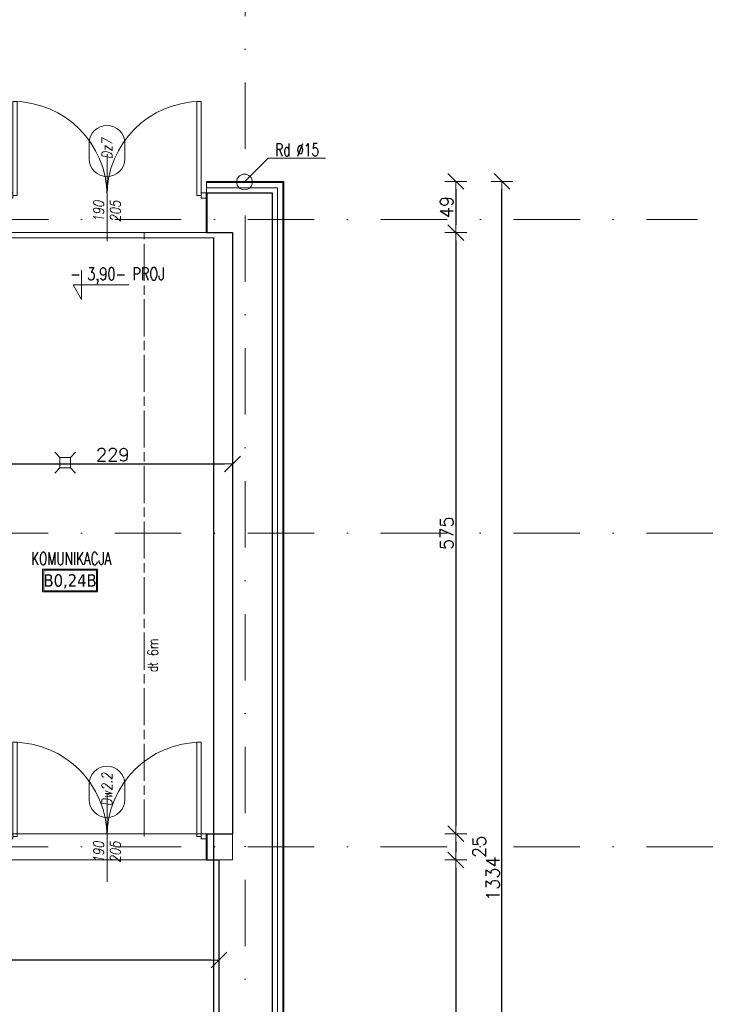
# Model space of a CAD drawing. Header units: millimetres. Extents: x 23192 to 177760, y -399809 to -79279.
# Tile 153 of 256: x 54776 to 55442, y -195090 to -194148. Entities that reach past the tile are written whole.
import ezdxf
from ezdxf.enums import TextEntityAlignment as Align

# ---------------------------------------------------------------- set-up
doc = ezdxf.new("R2010")
doc.units = ezdxf.units.MM
for name, pattern in [('2_3', [1, 0.5, -0.5]), ('CHAIN', [0.3543, 0.2362, -0.0295, 0.0591, -0.0295]), ('DASHDOT', [25.4, 12.7, -6.35, 0, -6.35])]:
    doc.linetypes.add(name, pattern=pattern)
doc.layers.get('0').update_dxf_attribs({"lineweight": 0})
for name, color, linetype, lineweight in [('!! 0_ Istn-sciany', 3, 'Continuous', 30), ('!! 0_ Istn-widok', 1, 'Continuous', 15), ('!! 0_ Opis', 8, 'Continuous', 13), ('!! 0_Istn-armatura', 6, 'Continuous', 9), ('!! 0_Istn-drzwi', 1, 'Continuous', 13), ('!! 0_Opis_pom', 9, 'Continuous', 13), ('!! 0_Osie', 1, 'DASHDOT', 13), ('!! 1  WYDZIELENIE PPOŻ', 252, 'Continuous', 0), ('!! 1_ tynk zewn  - nowy', 21, 'Continuous', 20), ('!! 1_droga ewakuacyjna', 252, 'CHAIN', 0), ('!! 1_drzwi-linia', 213, 'Continuous', 5), ('!! 1_PROJ Sciany', 2, 'Continuous', 40), ('!! 2_ remont Ocieplenie', 4, 'ZIGZAG', 5), ('!! 2_drzwi opis', 151, 'Continuous', 9), ('!! wymiary osi', 250, 'Continuous', 9), ('0-osie-liniA', 14, 'DASHDOT', 5)]:
    doc.layers.add(name, color=color, linetype=linetype, lineweight=lineweight)
doc.layers.add('Powierzchnia', color=140, linetype='Continuous', lineweight=5, plot=False)
doc.styles.add('50', font='ROMANS.shx', dxfattribs={"width": 0.8, "height": 10})
doc.styles.add('ARCHETYP', font='romans.shx', dxfattribs={"height": 15})
doc.styles.add('ARIAL', font='tahoma.ttf')
doc.styles.add('SIMPLEX', font='simplex.shx', dxfattribs={"width": 0.77})
doc.styles.add('TXT', font='simplex.shx')
doc.linetypes.add('ZIGZAG', pattern='A,0.00254,-5.08,[131,ltypeshp.shx,S=5.08,R=0,X=-5.08,Y=0],-10.16,[131,ltypeshp.shx,S=5.08,R=180,X=5.08,Y=0],-5.08', length=20.32254)
doc.dimstyles.new('DIM50', dxfattribs={"dimscale": 5, "dimtxt": 2.5, "dimasz": 1.5, "dimexe": 0, "dimexo": 0, "dimgap": 0.5, "dimtad": 1, "dimdec": 4, "dimrnd": 0.5, "dimdsep": 46, "dimtxsty": 'TXT', "dimblk1": 'TICK1', "dimblk2": 'TICK1', "dimsah": 1, "dimcen": 0, "dimse1": 1, "dimse2": 1, "dimclrd": 1, "dimclre": 7, "dimclrt": 9, "dimadec": 0, "dimazin": 0, "dimtfac": 1, "dimtdec": 4, "dimtmove": 2, "dimatfit": 3, "dimldrblk": 'TICK1', "dimfxl": 1, "dimtolj": 1, "dimarcsym": 0})

# ---------------------------------------------------------------- blocks, each defined once
blk = doc.blocks.new('A$C19D82A3D')
for points in [[(-5, 10), (-10, 15)], [(5, 10), (10, 15)], [(-5, 0), (-10, -5)], [(5, 0), (10, -5)]]:
    blk.add_lwpolyline(points)
blk.add_lwpolyline([(-5, 10), (5, 10), (5, 0), (-5, 0)], close=True)
blk = doc.blocks.new('TICK1')
at = {"color": 0}
for p, q in [((0, -1.4), (0, 1.4)), ((0, 0), (-1, 0))]:
    blk.add_line(p, q, dxfattribs=at)
at = {"color": 2}
blk.add_line((-1, -1), (1, 1), dxfattribs=at)
blk = doc.blocks.new('*D3787')
at = {"layer": '!! wymiary osi', "color": 1, "lineweight": -2, "transparency": 16777216}
blk.add_line((55023.21, -193735.89), (54999.21, -193735.89), dxfattribs=at)
at = {"layer": 'DEFPOINTS', "color": 0, "transparency": 16777216}
for p in [(54991.71, -193735.89), (54991.71, -194402.09), (55030.71, -194402.09)]:
    blk.add_point(p, dxfattribs=at)
at = {"layer": '!! wymiary osi', "color": 1, "lineweight": -2, "transparency": 16777216, "xscale": 7.5, "yscale": 7.5, "zscale": 7.5, "rotation": 180}
blk.add_blockref('TICK1', (54991.71, -193735.89), dxfattribs=at)
at = {"layer": '!! wymiary osi', "color": 1, "lineweight": -2, "transparency": 16777216, "xscale": 7.5, "yscale": 7.5, "zscale": 7.5}
blk.add_blockref('TICK1', (55030.71, -193735.89), dxfattribs=at)
at = {"layer": '!! wymiary osi', "color": 9, "transparency": 16777216, "insert": (55011.21, -193727.14), "char_height": 12.5, "attachment_point": 5, "style": 'TXT'}
blk.add_mtext('\\A1;39', dxfattribs=at)
blk = doc.blocks.new('*D2243')
at = {"layer": '!! wymiary osi', "color": 1, "lineweight": -2, "transparency": 16777216}
blk.add_line((53201.21, -193749.32), (55021.21, -193749.32), dxfattribs=at)
at = {"layer": 'DEFPOINTS', "color": 0, "transparency": 16777216}
for p in [(55028.71, -193749.32), (53193.71, -193904.59), (55028.71, -194277.59)]:
    blk.add_point(p, dxfattribs=at)
at = {"layer": '!! wymiary osi', "color": 1, "lineweight": -2, "transparency": 16777216, "xscale": 7.5, "yscale": 7.5, "zscale": 7.5, "rotation": 180}
blk.add_blockref('TICK1', (53193.71, -193749.32), dxfattribs=at)
at = {"layer": '!! wymiary osi', "color": 1, "lineweight": -2, "transparency": 16777216, "xscale": 7.5, "yscale": 7.5, "zscale": 7.5}
blk.add_blockref('TICK1', (55028.71, -193749.32), dxfattribs=at)
at = {"layer": '!! wymiary osi', "color": 9, "transparency": 16777216, "insert": (54111.21, -193740.57), "char_height": 12.5, "attachment_point": 5, "style": 'TXT'}
blk.add_mtext('\\A1;1835', dxfattribs=at)
blk = doc.blocks.new('*D2272')
at = {"layer": '!! wymiary osi', "color": 1, "lineweight": -2, "transparency": 16777216}
blk.add_line((54399.21, -193779.13), (54972.21, -193779.13), dxfattribs=at)
at = {"layer": 'DEFPOINTS', "color": 0, "transparency": 16777216}
for p in [(54979.71, -193779.13), (54391.71, -194326.59), (54979.71, -194326.59)]:
    blk.add_point(p, dxfattribs=at)
at = {"layer": '!! wymiary osi', "color": 1, "lineweight": -2, "transparency": 16777216, "xscale": 7.5, "yscale": 7.5, "zscale": 7.5, "rotation": 180}
blk.add_blockref('TICK1', (54391.71, -193779.13), dxfattribs=at)
at = {"layer": '!! wymiary osi', "color": 1, "lineweight": -2, "transparency": 16777216, "xscale": 7.5, "yscale": 7.5, "zscale": 7.5}
blk.add_blockref('TICK1', (54979.71, -193779.13), dxfattribs=at)
at = {"layer": '!! wymiary osi', "color": 9, "transparency": 16777216, "insert": (54685.71, -193770.38), "char_height": 12.5, "attachment_point": 5, "style": 'TXT'}
blk.add_mtext('\\A1;588', dxfattribs=at)
blk = doc.blocks.new('*D2273')
at = {"layer": '!! wymiary osi', "color": 1, "lineweight": -2, "transparency": 16777216}
blk.add_line((54987.21, -193779.13), (55021.21, -193779.13), dxfattribs=at)
at = {"layer": 'DEFPOINTS', "color": 0, "transparency": 16777216}
for p in [(55028.71, -193779.13), (55028.71, -194277.59), (54979.71, -194326.59)]:
    blk.add_point(p, dxfattribs=at)
at = {"layer": '!! wymiary osi', "color": 1, "lineweight": -2, "transparency": 16777216, "xscale": 7.5, "yscale": 7.5, "zscale": 7.5, "rotation": 180}
blk.add_blockref('TICK1', (54979.71, -193779.13), dxfattribs=at)
at = {"layer": '!! wymiary osi', "color": 1, "lineweight": -2, "transparency": 16777216, "xscale": 7.5, "yscale": 7.5, "zscale": 7.5}
blk.add_blockref('TICK1', (55028.71, -193779.13), dxfattribs=at)
at = {"layer": '!! wymiary osi', "color": 9, "transparency": 16777216, "insert": (55004.21, -193770.38), "char_height": 12.5, "attachment_point": 5, "style": 'TXT'}
blk.add_mtext('\\A1;49', dxfattribs=at)
blk = doc.blocks.new('*D2454')
at = {"layer": '!! wymiary osi', "color": 1, "lineweight": -2, "transparency": 16777216}
blk.add_line((54959.21, -195047.47), (53993.21, -195047.47), dxfattribs=at)
at = {"layer": 'DEFPOINTS', "color": 0, "transparency": 16777216}
for p in [(53985.71, -194951.59), (54966.71, -194951.59), (53985.71, -195047.47)]:
    blk.add_point(p, dxfattribs=at)
at = {"layer": '!! wymiary osi', "color": 1, "lineweight": -2, "transparency": 16777216, "xscale": 7.5, "yscale": 7.5, "zscale": 7.5, "rotation": 180}
blk.add_blockref('TICK1', (53985.71, -195047.47), dxfattribs=at)
at = {"layer": '!! wymiary osi', "color": 1, "lineweight": -2, "transparency": 16777216, "xscale": 7.5, "yscale": 7.5, "zscale": 7.5}
blk.add_blockref('TICK1', (54966.71, -195047.47), dxfattribs=at)
at = {"layer": '!! wymiary osi', "color": 9, "transparency": 16777216, "insert": (54476.21, -195038.72), "char_height": 12.5, "attachment_point": 5, "style": 'TXT'}
blk.add_mtext('\\A1;981', dxfattribs=at)
blk = doc.blocks.new('*D2474')
at = {"layer": '!! wymiary osi', "color": 1, "lineweight": -2, "transparency": 16777216}
blk.add_line((55237.37, -195629.09), (55237.37, -194310.09), dxfattribs=at)
at = {"layer": 'DEFPOINTS', "color": 0, "transparency": 16777216}
for p in [(55028.71, -194302.59), (55237.37, -194302.59), (55028.71, -195636.59)]:
    blk.add_point(p, dxfattribs=at)
at = {"layer": '!! wymiary osi', "color": 1, "lineweight": -2, "transparency": 16777216, "xscale": 7.5, "yscale": 7.5, "zscale": 7.5}
for p, rotation in [((55237.37, -194302.59), 90), ((55237.37, -195636.59), 270)]:
    blk.add_blockref('TICK1', p, dxfattribs=dict(at, rotation=rotation))
at = {"layer": '!! wymiary osi', "color": 9, "transparency": 16777216, "insert": (55228.62, -194969.59), "char_height": 12.5, "attachment_point": 5, "rotation": 90, "style": 'TXT'}
blk.add_mtext('\\A1;1334', dxfattribs=at)
blk = doc.blocks.new('*D2475')
at = {"layer": '!! wymiary osi', "color": 1, "lineweight": -2, "transparency": 16777216}
blk.add_line((55193.24, -194310.09), (55193.24, -194344.09), dxfattribs=at)
at = {"layer": 'DEFPOINTS', "color": 0, "transparency": 16777216}
for p in [(55028.71, -194302.59), (54979.71, -194351.59), (55193.24, -194351.59)]:
    blk.add_point(p, dxfattribs=at)
at = {"layer": '!! wymiary osi', "color": 1, "lineweight": -2, "transparency": 16777216, "xscale": 7.5, "yscale": 7.5, "zscale": 7.5}
for p, rotation in [((55193.24, -194302.59), 90), ((55193.24, -194351.59), 270)]:
    blk.add_blockref('TICK1', p, dxfattribs=dict(at, rotation=rotation))
at = {"layer": '!! wymiary osi', "color": 9, "transparency": 16777216, "insert": (55184.49, -194327.09), "char_height": 12.5, "attachment_point": 5, "rotation": 90, "style": 'TXT'}
blk.add_mtext('\\A1;49', dxfattribs=at)
blk = doc.blocks.new('*D2476')
at = {"layer": '!! wymiary osi', "color": 1, "lineweight": -2, "transparency": 16777216}
blk.add_line((55193.24, -194359.09), (55193.24, -194919.09), dxfattribs=at)
at = {"layer": 'DEFPOINTS', "color": 0, "transparency": 16777216}
for p in [(54979.71, -194351.59), (54979.71, -194926.59), (55193.24, -194926.59)]:
    blk.add_point(p, dxfattribs=at)
at = {"layer": '!! wymiary osi', "color": 1, "lineweight": -2, "transparency": 16777216, "xscale": 7.5, "yscale": 7.5, "zscale": 7.5}
for p, rotation in [((55193.24, -194351.59), 90), ((55193.24, -194926.59), 270)]:
    blk.add_blockref('TICK1', p, dxfattribs=dict(at, rotation=rotation))
at = {"layer": '!! wymiary osi', "color": 9, "transparency": 16777216, "insert": (55184.49, -194639.09), "char_height": 12.5, "attachment_point": 5, "rotation": 90, "style": 'TXT'}
blk.add_mtext('\\A1;575', dxfattribs=at)
blk = doc.blocks.new('*D2477')
at = {"layer": '!! wymiary osi', "color": 1, "lineweight": -2, "transparency": 16777216}
blk.add_line((55193.24, -194934.09), (55193.24, -194944.09), dxfattribs=at)
at = {"layer": 'DEFPOINTS', "color": 0, "transparency": 16777216}
for p in [(54979.71, -194926.59), (54966.71, -194951.59), (55193.24, -194951.59)]:
    blk.add_point(p, dxfattribs=at)
at = {"layer": '!! wymiary osi', "color": 1, "lineweight": -2, "transparency": 16777216, "xscale": 7.5, "yscale": 7.5, "zscale": 7.5}
for p, rotation in [((55193.24, -194926.59), 90), ((55193.24, -194951.59), 270)]:
    blk.add_blockref('TICK1', p, dxfattribs=dict(at, rotation=rotation))
at = {"layer": '!! wymiary osi', "color": 9, "transparency": 16777216, "insert": (55215.74, -194939.09), "char_height": 12.5, "attachment_point": 5, "rotation": 90, "style": 'TXT'}
blk.add_mtext('\\A1;25', dxfattribs=at)
blk = doc.blocks.new('*D2478')
at = {"layer": '!! wymiary osi', "color": 1, "lineweight": -2, "transparency": 16777216}
blk.add_line((55193.24, -194959.09), (55193.24, -195567.09), dxfattribs=at)
at = {"layer": 'DEFPOINTS', "color": 0, "transparency": 16777216}
for p in [(54966.71, -194951.59), (54966.71, -195574.59), (55193.24, -195574.59)]:
    blk.add_point(p, dxfattribs=at)
at = {"layer": '!! wymiary osi', "color": 1, "lineweight": -2, "transparency": 16777216, "xscale": 7.5, "yscale": 7.5, "zscale": 7.5}
for p, rotation in [((55193.24, -194951.59), 90), ((55193.24, -195574.59), 270)]:
    blk.add_blockref('TICK1', p, dxfattribs=dict(at, rotation=rotation))
at = {"layer": '!! wymiary osi', "color": 9, "transparency": 16777216, "insert": (55184.49, -195263.09), "char_height": 12.5, "attachment_point": 5, "rotation": 90, "style": 'TXT'}
blk.add_mtext('\\A1;623', dxfattribs=at)
blk = doc.blocks.new('drzwi dwuskrzydłowe')
for points in [[(68481.18, -214206.57), (68481.18, -214296.57), (68477.18, -214296.57), (68477.18, -214206.57)], [(68653.18, -214206.57), (68653.18, -214296.57), (68657.18, -214296.57), (68657.18, -214206.57)], [(68477.18, -214294.07), (68472.18, -214294.07), (68472.18, -214299.07), (68477.18, -214299.07)], [(68657.18, -214294.07), (68662.18, -214294.07), (68662.18, -214299.07), (68657.18, -214299.07)]]:
    blk.add_lwpolyline(points, close=True)
for centre, start, end in [((68477.18, -214296.57), 0, 90), ((68657.18, -214296.57), 90, 180)]:
    blk.add_arc(centre, 90, start, end)
blk = doc.blocks.new('1_ok-opis')
blk.add_line((0, 111.61), (0, 50))
for points in [[(-17, 128.61), (-17, 143.61)], [(17, 128.61), (17, 143.61)]]:
    blk.add_lwpolyline(points)
for centre, start, end in [((0, 143.61), 0, 180), ((0, 128.61), 180, 0)]:
    blk.add_arc(centre, 17, start, end)
at = {"style": 'ARCHETYP'}
for tag, height, rotation, p in [('NR', 12, 90, (0, 136.9)), ('NR', 12, 270, (0, 136.9)), ('SZEROKOŚĆ', 10, 90, (-8, 78.29)), ('WYSOKOŚĆ', 10, 270, (-8, 78.29)), ('WYSOKOŚĆ', 10, 90, (8, 78.29)), ('SZEROKOŚĆ', 10, 270, (8, 78.29))]:
    blk.add_attdef(tag, text='', height=height, rotation=rotation, dxfattribs=at).set_placement(p, align=Align.MIDDLE)
blk = doc.blocks.new('*D3688')
at = {"layer": '!! wymiary osi', "color": 1, "lineweight": -2, "transparency": 16777216}
blk.add_line((54758.21, -194572.73), (54972.21, -194572.73), dxfattribs=at)
at = {"layer": 'DEFPOINTS', "color": 0, "transparency": 16777216}
for p in [(54979.71, -194572.73), (54750.71, -194639.09), (54979.71, -194639.09)]:
    blk.add_point(p, dxfattribs=at)
at = {"layer": '!! wymiary osi', "color": 1, "lineweight": -2, "transparency": 16777216, "xscale": 7.5, "yscale": 7.5, "zscale": 7.5, "rotation": 180}
blk.add_blockref('TICK1', (54750.71, -194572.73), dxfattribs=at)
at = {"layer": '!! wymiary osi', "color": 1, "lineweight": -2, "transparency": 16777216, "xscale": 7.5, "yscale": 7.5, "zscale": 7.5}
blk.add_blockref('TICK1', (54979.71, -194572.73), dxfattribs=at)
at = {"layer": '!! wymiary osi', "color": 9, "transparency": 16777216, "insert": (54865.21, -194563.98), "char_height": 12.5, "attachment_point": 5, "style": 'TXT'}
blk.add_mtext('\\A1;229', dxfattribs=at)
blk = doc.blocks.new('BLOK OSI')
at = {"layer": '0-osie-liniA', "ltscale": 5}
for points in [[(54991.71142, -193635.47368), (54991.71142, -195993.9543)], [(48639.33021, -194402.0883), (55424.2848, -194402.0883)], [(48639.25763, -194702.0883), (55442.2848, -194702.0883)], [(48639.25763, -195002.0883), (55442.2848, -195002.0883)]]:
    blk.add_lwpolyline(points, dxfattribs=at)
at = {"layer": '!! wymiary osi'}
dim = blk.add_linear_dim(base=(54991.71142, -193735.89158), p1=(55030.71142, -194402.0883), p2=(54991.71142, -194402.0883), dimstyle='DIM50', dxfattribs=at)
dim.commit()
dim.dimension.update_dxf_attribs({"geometry": '*D3787', "text_midpoint": (55011.21142, -193727.14158)})

msp = doc.modelspace()

# ---------------------------------------------------------------- linework, layer by layer
at = {"layer": '!! 0_ Istn-sciany'}
for points in [[(54954.71142, -194313.5883), (55017.71142, -194313.5883)], [(55017.71142, -194313.5883), (55017.71142, -195625.5883)], [(54954.71142, -194351.5883), (54979.71142, -194351.5883)], [(54979.71142, -194351.5883), (54979.71142, -194926.5883)], [(54954.71142, -194926.5883), (54979.71142, -194926.5883)], [(54954.71142, -194951.5883), (54966.71142, -194951.5883)], [(54966.71142, -194951.5883), (54966.71142, -195574.5883)]]:
    msp.add_lwpolyline(points, dxfattribs=at)
at = {"layer": '!! 0_ Istn-widok'}
for points in [[(54979.71142, -194926.5883), (54979.71142, -194951.5883)], [(54966.71142, -194951.5883), (54979.71142, -194951.5883)]]:
    msp.add_lwpolyline(points, dxfattribs=at)
msp.add_circle((54991.21802, -194303.0883), 7.5, dxfattribs=at)
at = {"layer": '!! 0_ Opis'}
for points in [[(55013.85522, -194280.4511), (54991.21802, -194303.0883)], [(55013.85522, -194280.4511), (55068.74055, -194280.4511)], [(54835.30835, -194387.52181), (54835.30835, -194415.52358)], [(54835.30835, -194415.52358), (54827.22494, -194401.52269)], [(54827.22494, -194401.52269), (54880.65914, -194401.52269)]]:
    msp.add_lwpolyline(points, dxfattribs=at)
at = {"layer": '!! 0_Istn-drzwi'}
for points in [[(54859.71142, -194276.63254), (54859.71142, -194359.5883)], [(54859.71142, -194889.63254), (54859.71142, -194972.5883)]]:
    msp.add_lwpolyline(points, dxfattribs=at)
at = {"layer": '!! 0_Opis_pom', "ltscale": 0.7}
for points in [[(54798.08967, -194695.14784), (54850.76905, -194695.14784), (54850.76905, -194673.38784), (54798.08967, -194673.38784)], [(54799.17767, -194694.05984), (54849.68105, -194694.05984), (54849.68105, -194674.47584), (54799.17767, -194674.47584)]]:
    msp.add_lwpolyline(points, close=True, dxfattribs=at)
at = {"layer": '!! 1  WYDZIELENIE PPOŻ', "color": 20, "linetype": '2_3', "ltscale": 10, "true_color": 0xf65c09, "const_width": 1}
msp.add_lwpolyline([(53208.71142, -195569.5883), (53208.71142, -194956.5883), (54755.5485, -194956.5883), (54755.86901, -194356.5883), (54961.71142, -194356.5883), (54961.71142, -195569.5883)], close=True, dxfattribs=at)
at = {"layer": '!! 1_ tynk zewn  - nowy'}
for points in [[(54956.71142, -195636.5883), (55028.71142, -195636.5883), (55028.71142, -194302.5883), (54954.71142, -194302.5883)], [(54954.71142, -194313.5883), (54954.71142, -194302.5883)], [(54956.71142, -195635.5883), (55027.71142, -195635.5883), (55027.71142, -194303.5883), (54954.71142, -194303.5883)]]:
    msp.add_lwpolyline(points, dxfattribs=at)
at = {"layer": '!! 1_droga ewakuacyjna', "ltscale": 150}
msp.add_lwpolyline([(54895.24485, -194929.0883), (54895.24485, -194351.5883)], dxfattribs=at)
at = {"layer": '!! 1_PROJ Sciany'}
for points in [[(54954.71142, -194313.5883), (54954.71142, -194351.5883)], [(54954.71142, -194926.5883), (54954.71142, -194951.5883)]]:
    msp.add_lwpolyline(points, dxfattribs=at)
at = {"layer": '!! 2_ remont Ocieplenie', "linetype": 'ZIGZAG', "ltscale": 0.75}
msp.add_lwpolyline([(54956.71142, -195630.5883), (55022.71142, -195630.5883), (55022.71142, -194308.5883), (54954.71142, -194308.5883)], dxfattribs=at)
at = {"layer": 'Powierzchnia'}
for points in [[(54750.71142, -194926.5883), (54979.71142, -194926.5883), (54979.71142, -194351.5883), (54750.71142, -194351.5883)], [(54966.71142, -194951.5883), (53203.71142, -194951.5883), (53203.71142, -195574.5883), (54966.71142, -195574.5883)]]:
    msp.add_lwpolyline(points, close=True, dxfattribs=at)

# ---------------------------------------------------------------- block references
at = {"layer": '!! 0_Istn-armatura', "xscale": -1, "rotation": 270}
msp.add_blockref('A$C19D82A3D', (54814.71142, -194571.5883), dxfattribs=at)
at = {"layer": '!! 0_Osie'}
msp.add_blockref('BLOK OSI', (0, 63), dxfattribs=at)
at = {"layer": '!! 1_drzwi-linia'}
for p in [(-13707.47074, 19980.4853), (-13707.47074, 19367.4853)]:
    msp.add_blockref('drzwi dwuskrzydłowe', p, dxfattribs=at)
at = {"layer": '!! 2_drzwi opis'}
ref = msp.add_blockref('1_ok-opis', (54859.71142, -194409.5883), dxfattribs=dict(at, xscale=-1, rotation=359.9999963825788))
ref.add_attrib('WYSOKOŚĆ', '190', dxfattribs={"layer": '0', "height": 10, "rotation": 89.99999638, "style": '50', "oblique": 10, "width": 0.8}).set_placement((54851.71143, -194331.29745), align=Align.MIDDLE)
ref.add_attrib('SZEROKOŚĆ', '205', dxfattribs={"layer": '0', "height": 10, "rotation": 89.99999638, "style": '50', "oblique": 10, "width": 0.8}).set_placement((54867.71143, -194331.29745), align=Align.MIDDLE)
ref.add_attrib('NR', 'Dz7', dxfattribs={"layer": '0', "height": 10, "rotation": 89.99999638, "style": '50', "oblique": 10, "width": 0.8}).set_placement((54859.71143, -194271.38116), align=Align.MIDDLE)
ref = msp.add_blockref('1_ok-opis', (54859.71142, -195022.5883), dxfattribs=dict(at, xscale=-1, rotation=359.9999963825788))
ref.add_attrib('WYSOKOŚĆ', '190', dxfattribs={"layer": '0', "height": 10, "rotation": 89.99999638, "style": '50', "oblique": 10, "width": 0.8}).set_placement((54851.71143, -194944.29745), align=Align.MIDDLE)
ref.add_attrib('SZEROKOŚĆ', '205', dxfattribs={"layer": '0', "height": 10, "rotation": 89.99999638, "style": '50', "oblique": 10, "width": 0.8}).set_placement((54867.71143, -194944.29745), align=Align.MIDDLE)
ref.add_attrib('NR', 'Dw2.2', dxfattribs={"layer": '0', "height": 10, "rotation": 89.99999638, "style": '50', "oblique": 10, "width": 0.8}).set_placement((54859.71143, -194884.38116), align=Align.MIDDLE)

# ---------------------------------------------------------------- texts
at = {"layer": '!! 0_ Opis', "style": 'ARCHETYP', "width": 0.7}
msp.add_text('Rd %%C15', height=12, rotation=0.00000004, dxfattribs=at).set_placement((55020.70087, -194278.27771))
at = {"layer": '!! 0_ Opis', "style": 'SIMPLEX', "width": 0.75}
msp.add_text('- 3,90- PROJ', height=12, dxfattribs=at).set_placement((54824.6209, -194396.94457))
at = {"layer": '!! 0_Opis_pom', "ltscale": 0.7, "style": 'TXT', "width": 0.7}
msp.add_text('KOMUNIKACJA', height=12, dxfattribs=at).set_placement((54825.54409, -194669.34153), align=Align.CENTER)
at = {"layer": '!! 0_Opis_pom', "ltscale": 0.7, "style": 'ARIAL'}
msp.add_attdef('B0,24B', text='', height=11.968, dxfattribs=at).set_placement((54824.42896, -194684.26784), align=Align.MIDDLE_CENTER)
at = {"layer": '!! 1  WYDZIELENIE PPOŻ', "insert": (54898.55368, -194772.07266), "char_height": 10, "attachment_point": 1, "rotation": 90, "style": '50'}
msp.add_mtext_dynamic_manual_height_columns('dł 6m', width=113.8312425, gutter_width=50, heights=[0], dxfattribs=at)

# ---------------------------------------------------------------- dimensions: what is measured, and where the dimension line sits
at = {"layer": '!! wymiary osi'}
for base, p1, p2, picture, middle in [((55028.71142, -193749.32362), (53193.71142, -193904.5883), (55028.71142, -194277.5883), '*D2243', (54111.21142, -193740.57362)), ((54979.71142, -193779.12584), (54391.71142, -194326.5883), (54979.71142, -194326.5883), '*D2272', (54685.71142, -193770.37584)), ((55028.71142, -193779.12584), (54979.71142, -194326.5883), (55028.71142, -194277.5883), '*D2273', (55004.21142, -193770.37584)), ((54979.71142, -194572.73014), (54750.71142, -194639.0883), (54979.71142, -194639.0883), '*D3688', (54865.21142, -194563.98014)), ((53985.71142, -195047.46722), (54966.71142, -194951.5883), (53985.71142, -194951.5883), '*D2454', (54476.21142, -195038.71722))]:
    dim = msp.add_linear_dim(base=base, p1=p1, p2=p2, dimstyle='DIM50', dxfattribs=at)
    dim.commit()
    dim.dimension.update_dxf_attribs({"geometry": picture, "text_midpoint": middle})
for base, p1, p2, picture, middle in [((55193.23682, -194351.5883), (55028.71142, -194302.5883), (54979.71142, -194351.5883), '*D2475', (55184.48682, -194327.0883)), ((55237.36667, -194302.5883), (55028.71142, -195636.5883), (55028.71142, -194302.5883), '*D2474', (55228.61667, -194969.5883)), ((55193.23682, -194926.5883), (54979.71142, -194351.5883), (54979.71142, -194926.5883), '*D2476', (55184.48682, -194639.0883)), ((55193.23682, -194951.5883), (54979.71142, -194926.5883), (54966.71142, -194951.5883), '*D2477', (55215.73682, -194939.0883)), ((55193.23682, -195574.5883), (54966.71142, -194951.5883), (54966.71142, -195574.5883), '*D2478', (55184.48682, -195263.0883))]:
    dim = msp.add_linear_dim(base=base, p1=p1, p2=p2, angle=90, dimstyle='DIM50', dxfattribs=at)
    dim.commit()
    dim.dimension.update_dxf_attribs({"geometry": picture, "text_midpoint": middle})

doc.saveas('drawing.dxf')
